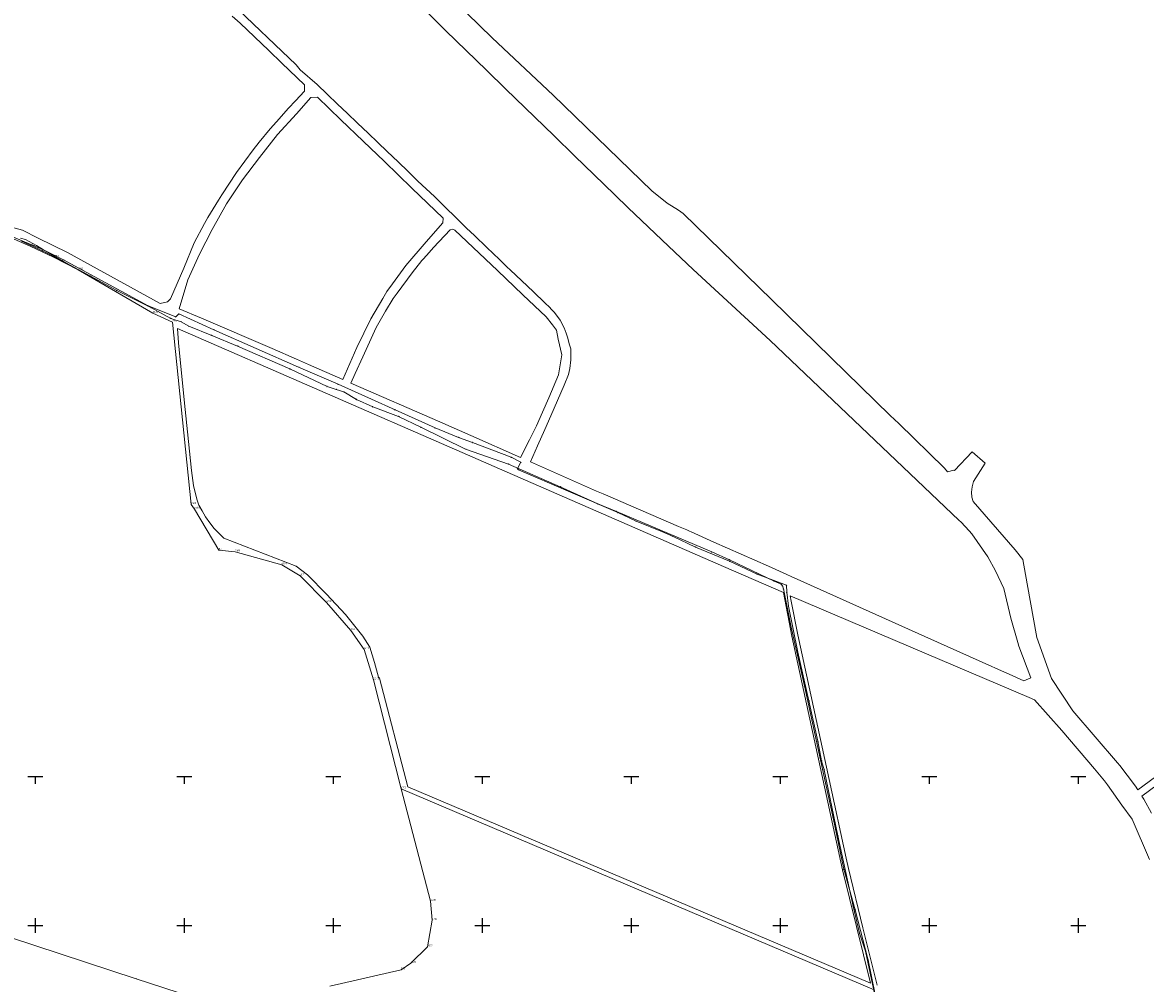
# Model space of a CAD drawing. Header units: metres. Extents: x 5548743 to 5556416, y 5707500 to 5714000.
# Tile 142 of 244: x 5553291 to 5554045, y 5711361 to 5712006. Entities that reach past the tile are written whole.
import ezdxf
from ezdxf.enums import TextEntityAlignment as Align

# ---------------------------------------------------------------- set-up
doc = ezdxf.new("R2010")
doc.units = ezdxf.units.M
doc.linetypes.add('219-1000', pattern=[0])
doc.layers.get('0').update_dxf_attribs({"color": 2, "lineweight": 5})
doc.styles.get("Standard").update_dxf_attribs({"font": 'Working1250', "width": 0.75})

# ---------------------------------------------------------------- blocks, each defined once
blk = doc.blocks.new('203')
at = {"linetype": 'Continuous', "lineweight": 0}
h = blk.add_hatch(color=0, dxfattribs=at)
edge = h.paths.add_edge_path()
edge.add_arc((0, 0), 0.09, 0, 360)
blk = doc.blocks.new('PIKIETAW1891')
at = {"color": 0}
blk.add_circle((0, 0), 0.09, dxfattribs=at)
blk = doc.blocks.new('RAMKA1000K')
at = {"color": 0}
for p, q in [((0, 495), (0, 500)), ((0, 500), (5, 500)), ((95, 500), (105, 500)), ((100, 495), (100, 500)), ((195, 500), (205, 500)), ((200, 495), (200, 500)), ((295, 500), (305, 500)), ((300, 495), (300, 500)), ((395, 500), (405, 500)), ((400, 495), (400, 500)), ((495, 500), (505, 500)), ((500, 495), (500, 500)), ((595, 500), (605, 500)), ((600, 495), (600, 500)), ((695, 500), (705, 500)), ((700, 495), (700, 500)), ((795, 500), (800, 500)), ((800, 495), (800, 500)), ((0, 395), (0, 405)), ((0, 400), (5, 400)), ((95, 400), (105, 400)), ((100, 395), (100, 405)), ((195, 400), (205, 400)), ((200, 395), (200, 405)), ((295, 400), (305, 400)), ((300, 395), (300, 405)), ((395, 400), (405, 400)), ((400, 395), (400, 405)), ((495, 400), (505, 400)), ((500, 395), (500, 405)), ((595, 400), (605, 400)), ((600, 395), (600, 405)), ((695, 400), (705, 400)), ((700, 395), (700, 405)), ((795, 400), (800, 400)), ((800, 395), (800, 405))]:
    blk.add_line(p, q, dxfattribs=at)

msp = doc.modelspace()

# ---------------------------------------------------------------- linework, layer by layer
at = {"layer": '218-kontur użytku gruntowego', "color": 3, "linetype": 'CONTINUOUS', "lineweight": 18, "flags": 128}
for points in [[(5553606.6, 5711995.4), (5553572.32, 5712029)], [(5553446.13, 5712004.88), (5553431.69, 5712018.72)], [(5553562.75, 5712012.84), (5553575.5, 5712000.18)], [(5553432.12, 5712010.07), (5553437.33, 5712005.39)], [(5553437.33, 5712005.39), (5553456.58, 5711986.93)], [(5553460.61, 5711991.08), (5553446.13, 5712004.88)], [(5553575.5, 5712000.18), (5553589.16, 5711986.95)], [(5553475.07, 5711977.35), (5553460.61, 5711991.08)], [(5553647.58, 5711957.05), (5553606.6, 5711995.4)], [(5553456.58, 5711986.93), (5553465.38, 5711978.51)], [(5553589.16, 5711986.95), (5553602.73, 5711973.71)], [(5553465.38, 5711978.51), (5553480.56, 5711963.96)], [(5553477.6, 5711973.98), (5553475.07, 5711977.35)], [(5553489.16, 5711964.13), (5553477.6, 5711973.98)], [(5553602.73, 5711973.71), (5553615.74, 5711961.09)], [(5553480.6, 5711959.76), (5553474.62, 5711953.28)], [(5553480.56, 5711963.96), (5553480.6, 5711959.76)], [(5553495.9, 5711957.62), (5553489.16, 5711964.13)], [(5553615.74, 5711961.09), (5553647.88, 5711929.92)], [(5553474.62, 5711953.28), (5553469.93, 5711948.18)], [(5553475.19, 5711944.57), (5553484.81, 5711955.47)], [(5553484.81, 5711955.47), (5553489.24, 5711955.58)], [(5553489.24, 5711955.58), (5553505.03, 5711940.45)], [(5553502.84, 5711950.92), (5553495.9, 5711957.62)], [(5553713.81, 5711892.73), (5553647.58, 5711957.05)], [(5553469.93, 5711948.18), (5553461.85, 5711939.17)], [(5553462.51, 5711930.7), (5553475.19, 5711944.57)], [(5553509.27, 5711944.81), (5553502.84, 5711950.92)], [(5553516.19, 5711938.24), (5553509.27, 5711944.81)], [(5553461.85, 5711939.17), (5553457.5, 5711934.31)], [(5553505.03, 5711940.45), (5553519.9, 5711926.21)], [(5553523.32, 5711931.42), (5553516.19, 5711938.24)], [(5553457.5, 5711934.31), (5553450.17, 5711925.38)], [(5553450.36, 5711915.23), (5553462.51, 5711930.7)], [(5553529.81, 5711925.21), (5553523.32, 5711931.42)], [(5553647.88, 5711929.92), (5553661.94, 5711916.18)], [(5553450.17, 5711925.38), (5553446.04, 5711920.37)], [(5553519.9, 5711926.21), (5553534.19, 5711912.45)], [(5553536.02, 5711919.27), (5553529.81, 5711925.21)], [(5553446.04, 5711920.37), (5553435.02, 5711905.01)], [(5553438.99, 5711900.22), (5553450.36, 5711915.23)], [(5553543.39, 5711912.25), (5553536.02, 5711919.27)], [(5553661.94, 5711916.18), (5553674.88, 5711903.69)], [(5553291.37, 5711866.35), (5553138.98, 5711907.89)], [(5553534.19, 5711912.45), (5553552.6, 5711894.72)], [(5553550.1, 5711905.8), (5553543.39, 5711912.25)], [(5553435.02, 5711905.01), (5553425.19, 5711890.23)], [(5553428.28, 5711884.03), (5553438.99, 5711900.22)], [(5553551.54, 5711904.42), (5553550.1, 5711905.8)], [(5553556.77, 5711899.41), (5553551.54, 5711904.42)], [(5553567.88, 5711889), (5553556.77, 5711899.41)], [(5553674.88, 5711903.69), (5553688.83, 5711890.12)], [(5553552.6, 5711894.72), (5553573.61, 5711874.42)], [(5553724.03, 5711884.53), (5553713.81, 5711892.73)], [(5553422.96, 5711886.56), (5553415.63, 5711874.93)], [(5553425.19, 5711890.23), (5553422.96, 5711886.56)], [(5553589.42, 5711867.78), (5553567.88, 5711889)], [(5553688.83, 5711890.12), (5553697.75, 5711881.41)], [(5553731.58, 5711879.96), (5553724.03, 5711884.53)], [(5553418.65, 5711866.93), (5553428.28, 5711884.03)], [(5553697.75, 5711881.41), (5553724.85, 5711855.67)], [(5553734.77, 5711877.71), (5553731.58, 5711879.96)], [(5553794.19, 5711819.77), (5553734.77, 5711877.71)], [(5553413.56, 5711870.92), (5553406.61, 5711857.88)], [(5553415.63, 5711874.93), (5553413.56, 5711870.92)], [(5553573.41, 5711871.43), (5553562.17, 5711858.5)], [(5553573.61, 5711874.42), (5553573.41, 5711871.43)], [(5553301.8, 5711861.14), (5553291.37, 5711866.35)], [(5553410.22, 5711850.24), (5553418.65, 5711866.93)], [(5553567.18, 5711854.75), (5553578.44, 5711866.69)], [(5553578.44, 5711866.69), (5553579.92, 5711867.06)], [(5553579.92, 5711867.06), (5553581.6, 5711866.49)], [(5553581.6, 5711866.49), (5553610.03, 5711839.46)], [(5553594.6, 5711862.8), (5553589.42, 5711867.78)], [(5553602.94, 5711854.79), (5553594.6, 5711862.8)], [(5553293.3, 5711860.14), (5553289.92, 5711861.03)], [(5553289.92, 5711861.03), (5553293.3, 5711860.14)], [(5553300.66, 5711856.22), (5553293.3, 5711860.14)], [(5553293.3, 5711860.14), (5553300.66, 5711856.22)], [(5553305.44, 5711853.24), (5553300.66, 5711856.22)], [(5553300.66, 5711856.22), (5553305.44, 5711853.24)], [(5553321.49, 5711851.5), (5553301.8, 5711861.14)], [(5553406.61, 5711857.88), (5553399.65, 5711840.87)], [(5553562.17, 5711858.5), (5553548.51, 5711842.79)], [(5553564.19, 5711851.5), (5553567.18, 5711854.75)], [(5553611.43, 5711846.68), (5553602.94, 5711854.79)], [(5553724.85, 5711855.67), (5553741.46, 5711839.97)], [(5553328.66, 5711839.83), (5553305.44, 5711853.24)], [(5553305.44, 5711853.24), (5553328.66, 5711839.83)], [(5553383.74, 5711817.16), (5553321.49, 5711851.5)], [(5553402.3, 5711833.02), (5553410.22, 5711850.24)], [(5553559.39, 5711846.07), (5553560.37, 5711847.18)], [(5553560.37, 5711847.18), (5553564.19, 5711851.5)], [(5553616.4, 5711841.93), (5553611.43, 5711846.68)], [(5553378.85, 5711810.83), (5553328.66, 5711839.83)], [(5553328.66, 5711839.83), (5553378.85, 5711810.83)], [(5553399.65, 5711840.87), (5553390.62, 5711820.36)], [(5553548.51, 5711842.79), (5553539.6, 5711830.45)], [(5553552.83, 5711837.89), (5553559.39, 5711846.07)], [(5553610.03, 5711839.46), (5553627.17, 5711823.15)], [(5553618.95, 5711839.56), (5553616.4, 5711841.93)], [(5553630.11, 5711829.13), (5553618.95, 5711839.56)], [(5553741.46, 5711839.97), (5553793.06, 5711792.47)], [(5553396.56, 5711813.74), (5553402.3, 5711833.02)], [(5553542.86, 5711824.26), (5553552.83, 5711837.89)], [(5553535.88, 5711825.28), (5553533.09, 5711820.55)], [(5553539.6, 5711830.45), (5553535.88, 5711825.28)], [(5553540.16, 5711820.58), (5553542.86, 5711824.26)], [(5553634.61, 5711824.8), (5553630.11, 5711829.13)], [(5553641.7, 5711818), (5553634.61, 5711824.8)], [(5553388.65, 5711818.35), (5553383.74, 5711817.16)], [(5553390.62, 5711820.36), (5553388.65, 5711818.35)], [(5553533.09, 5711820.55), (5553525.02, 5711806.85)], [(5553535.05, 5711812.06), (5553540.16, 5711820.58)], [(5553627.17, 5711823.15), (5553642.82, 5711808.23)], [(5553645.42, 5711814.35), (5553641.7, 5711818)], [(5553873.75, 5711742.17), (5553794.19, 5711819.77)], [(5553391.99, 5711804.7), (5553378.85, 5711810.83)], [(5553378.85, 5711810.83), (5553391.99, 5711804.7)], [(5553411.5, 5711807.34), (5553396.56, 5711813.74)], [(5553528.76, 5711801.05), (5553535.05, 5711812.06)], [(5553646.02, 5711813.75), (5553645.42, 5711814.35)], [(5553648.48, 5711811.28), (5553646.02, 5711813.75)], [(5553652.09, 5711806.11), (5553648.48, 5711811.28)], [(5553404.49, 5711682.31), (5553391.99, 5711804.7)], [(5553391.99, 5711804.7), (5553404.49, 5711682.31)], [(5553458.94, 5711787.02), (5553411.5, 5711807.34)], [(5553525.02, 5711806.85), (5553515.74, 5711787.83)], [(5553642.82, 5711808.23), (5553647.13, 5711802.9)], [(5553647.13, 5711802.9), (5553649.71, 5711799.3)], [(5553654.78, 5711800.96), (5553652.09, 5711806.11)], [(5553395.38, 5711800.42), (5553586.47, 5711717.22)], [(5553396.14, 5711790.83), (5553395.38, 5711800.42)], [(5553519.73, 5711781.57), (5553528.76, 5711801.05)], [(5553649.71, 5711799.3), (5553650.85, 5711793.38)], [(5553656.27, 5711797.41), (5553654.78, 5711800.96)], [(5553657.05, 5711794.73), (5553656.27, 5711797.41)], [(5553658.5, 5711789.59), (5553657.05, 5711794.73)], [(5553399.76, 5711752.72), (5553396.14, 5711790.83)], [(5553475.28, 5711779.88), (5553458.94, 5711787.02)], [(5553515.74, 5711787.83), (5553506.43, 5711766.27)], [(5553650.85, 5711793.38), (5553653.33, 5711782.76)], [(5553659.29, 5711786.8), (5553658.5, 5711789.59)], [(5553659.41, 5711779.52), (5553659.29, 5711786.8)], [(5553793.06, 5711792.47), (5553919.87, 5711671.97)], [(5553483.34, 5711776.35), (5553475.28, 5711779.88)], [(5553514.63, 5711770.19), (5553519.73, 5711781.57)], [(5553653.33, 5711782.76), (5553651.08, 5711769.28)], [(5553658.76, 5711773.63), (5553659.41, 5711779.52)], [(5553506.43, 5711766.27), (5553483.34, 5711776.35)], [(5553657.76, 5711769.59), (5553658.76, 5711773.63)], [(5553511.78, 5711763.82), (5553514.63, 5711770.19)], [(5553571.38, 5711737.88), (5553511.78, 5711763.82)], [(5553651.08, 5711769.28), (5553644.5, 5711753.99)], [(5553654.95, 5711762.39), (5553657.76, 5711769.59)], [(5553645.89, 5711741.85), (5553654.95, 5711762.39)], [(5553402.72, 5711724.77), (5553399.76, 5711752.72)], [(5553644.5, 5711753.99), (5553640.32, 5711744.38)], [(5553640.32, 5711744.38), (5553636.3, 5711735.14)], [(5553641.83, 5711732.64), (5553645.89, 5711741.85)], [(5553879.4, 5711736.7), (5553873.75, 5711742.17)], [(5553592.31, 5711728.67), (5553571.38, 5711737.88)], [(5553636.3, 5711735.14), (5553631.56, 5711725.7)], [(5553910.25, 5711706.89), (5553879.4, 5711736.7)], [(5553625.66, 5711713.98), (5553592.31, 5711728.67)], [(5553637.06, 5711721.69), (5553641.83, 5711732.64)], [(5553404.8, 5711705.19), (5553402.72, 5711724.77)], [(5553631.56, 5711725.7), (5553625.66, 5711713.98)], [(5553632.36, 5711710.92), (5553637.06, 5711721.69)], [(5553586.47, 5711717.22), (5553607.83, 5711707.92)], [(5553676.53, 5711691.45), (5553632.36, 5711710.92)], [(5553928.7, 5711717.65), (5553916.88, 5711705.32)], [(5553937.42, 5711710.17), (5553928.7, 5711717.65)], [(5553406.14, 5711695.17), (5553404.8, 5711705.19)], [(5553607.83, 5711707.92), (5553761.8, 5711640.88)], [(5553912.08, 5711704.29), (5553910.25, 5711706.89)], [(5553916.41, 5711705.34), (5553912.08, 5711704.29)], [(5553916.88, 5711705.32), (5553916.41, 5711705.34)], [(5553929.54, 5711697.78), (5553937.42, 5711710.17)], [(5553928.68, 5711694.25), (5553929.54, 5711697.78)], [(5553408.28, 5711685.94), (5553406.14, 5711695.17)], [(5553681.06, 5711689.5), (5553676.53, 5711691.45)], [(5553731.59, 5711667.73), (5553681.06, 5711689.5)], [(5553928.28, 5711690.64), (5553928.68, 5711694.25)], [(5553928.47, 5711687.23), (5553928.28, 5711690.64)], [(5553406.86, 5711679.38), (5553404.49, 5711682.31)], [(5553404.49, 5711682.31), (5553406.86, 5711679.38)], [(5553409.73, 5711681.89), (5553408.28, 5711685.94)], [(5553411.88, 5711678.09), (5553409.73, 5711681.89)], [(5553929.29, 5711684.49), (5553928.47, 5711687.23)], [(5553957.49, 5711652.04), (5553929.29, 5711684.49)], [(5553423.11, 5711651.83), (5553406.86, 5711679.38)], [(5553406.86, 5711679.38), (5553423.11, 5711651.83)], [(5553414.17, 5711674.22), (5553411.88, 5711678.09)], [(5553417.01, 5711670.1), (5553414.17, 5711674.22)], [(5553419.9, 5711666.35), (5553417.01, 5711670.1)], [(5553422.92, 5711663.5), (5553419.9, 5711666.35)], [(5553737.16, 5711665.33), (5553731.59, 5711667.73)], [(5553919.87, 5711671.97), (5553921.24, 5711670.52)], [(5553921.24, 5711670.52), (5553926.73, 5711664.7)], [(5553426.44, 5711659.73), (5553422.92, 5711663.5)], [(5553475.06, 5711640.97), (5553426.44, 5711659.73)], [(5553738.95, 5711664.55), (5553737.16, 5711665.33)], [(5553740.09, 5711664.04), (5553738.95, 5711664.55)], [(5553755.39, 5711657.24), (5553740.09, 5711664.04)], [(5553926.73, 5711664.7), (5553928.59, 5711662.72)], [(5553928.59, 5711662.72), (5553939.23, 5711647.19)], [(5553434.03, 5711650.62), (5553423.11, 5711651.83)], [(5553423.11, 5711651.83), (5553434.03, 5711650.62)], [(5553465.3, 5711641.83), (5553434.03, 5711650.62)], [(5553434.03, 5711650.62), (5553465.3, 5711641.83)], [(5553791.97, 5711640.99), (5553755.39, 5711657.24)], [(5553962.67, 5711645.52), (5553957.49, 5711652.04)], [(5553939.23, 5711647.19), (5553944.41, 5711637.96)], [(5553965.59, 5711629.2), (5553962.67, 5711645.52)], [(5553477.78, 5711634.55), (5553465.3, 5711641.83)], [(5553465.3, 5711641.83), (5553477.78, 5711634.55)], [(5553482.57, 5711635.2), (5553475.06, 5711640.97)], [(5553761.8, 5711640.88), (5553802.04, 5711623.35)], [(5553804.42, 5711635.46), (5553791.97, 5711640.99)], [(5553944.41, 5711637.96), (5553950.02, 5711625.99)], [(5553495.36, 5711616.6), (5553477.78, 5711634.55)], [(5553477.78, 5711634.55), (5553495.36, 5711616.6)], [(5553495.28, 5711622.21), (5553482.57, 5711635.2)], [(5553807.22, 5711634.1), (5553804.42, 5711635.46)], [(5553815.7, 5711630.31), (5553807.22, 5711634.1)], [(5553897.03, 5711593.89), (5553815.7, 5711630.31)], [(5553972.02, 5711593.27), (5553965.59, 5711629.2)], [(5553508.2, 5711608.62), (5553495.28, 5711622.21)], [(5553802.04, 5711623.35), (5553807.73, 5711594.17)], [(5553807.23, 5711617.66), (5553806.58, 5711621.03)], [(5553806.58, 5711621.03), (5553966.94, 5711552.99)], [(5553950.02, 5711625.99), (5553954.76, 5711606.19)], [(5553511.63, 5711597.86), (5553495.36, 5711616.6)], [(5553495.36, 5711616.6), (5553511.63, 5711597.86)], [(5553811.65, 5711594.97), (5553807.23, 5711617.66)], [(5553519.84, 5711594), (5553508.2, 5711608.62)], [(5553954.76, 5711606.19), (5553959.31, 5711589.93)], [(5553520.6, 5711585.06), (5553511.63, 5711597.86)], [(5553511.63, 5711597.86), (5553520.6, 5711585.06)], [(5553524.51, 5711586.73), (5553519.84, 5711594)], [(5553807.73, 5711594.17), (5553841.71, 5711437.28)], [(5553832.66, 5711497.97), (5553811.65, 5711594.97)], [(5553935.37, 5711576.72), (5553897.03, 5711593.89)], [(5553982.06, 5711565.69), (5553972.02, 5711593.27)], [(5553526.98, 5711564.82), (5553520.6, 5711585.06)], [(5553520.6, 5711585.06), (5553526.98, 5711564.82)], [(5553527.55, 5711576.37), (5553524.51, 5711586.73)], [(5553959.31, 5711589.93), (5553960.01, 5711587.42)], [(5553960.01, 5711587.42), (5553968.04, 5711566.2)], [(5553530.26, 5711566.58), (5553527.55, 5711576.37)], [(5553950.42, 5711569.98), (5553935.37, 5711576.72)], [(5553953.62, 5711568.55), (5553950.42, 5711569.98)], [(5553963.31, 5711564.22), (5553953.62, 5711568.55)], [(5553545.44, 5711491.62), (5553526.98, 5711564.82)], [(5553526.98, 5711564.82), (5553545.44, 5711491.62)], [(5553530.86, 5711565.83), (5553530.26, 5711566.58)], [(5553549.93, 5711493), (5553530.86, 5711565.83)], [(5553968.04, 5711566.2), (5553963.31, 5711564.22)], [(5553996.18, 5711543.92), (5553982.06, 5711565.69)], [(5553966.94, 5711552.99), (5553970.62, 5711551.46)], [(5553970.62, 5711551.46), (5553979.62, 5711541.2)], [(5553979.62, 5711541.2), (5553988.95, 5711530.85)], [(5554026.26, 5711509.03), (5553996.18, 5711543.92)], [(5553988.95, 5711530.85), (5554010.74, 5711505.04)], [(5554027.78, 5711507.28), (5554026.26, 5711509.03)], [(5554010.74, 5711505.04), (5554017.52, 5711497.01)], [(5554032.72, 5711500.87), (5554027.78, 5711507.28)], [(5554038.39, 5711493.5), (5554032.72, 5711500.87)], [(5554055.98, 5711502.76), (5554039.91, 5711491.05)], [(5553860.42, 5711361.28), (5553549.93, 5711493)], [(5553844.09, 5711445.19), (5553832.66, 5711497.97)], [(5554017.52, 5711497.01), (5554019.51, 5711494.27)], [(5554019.51, 5711494.27), (5554029.24, 5711480.78)], [(5554039.91, 5711491.05), (5554038.39, 5711493.5)], [(5554042.52, 5711486.84), (5554052.98, 5711494.43)], [(5553565.27, 5711416.33), (5553545.44, 5711491.62)], [(5553545.44, 5711491.62), (5553862.88, 5711356.9)], [(5554043.86, 5711484.67), (5554042.52, 5711486.84)], [(5554029.24, 5711480.78), (5554036.02, 5711471.4)], [(5554049.11, 5711475.37), (5554043.86, 5711484.67)], [(5554036.02, 5711471.4), (5554047.73, 5711444.32)], [(5553845.61, 5711438.18), (5553844.09, 5711445.19)], [(5553841.71, 5711437.28), (5553860.42, 5711361.28)], [(5553855.37, 5711398.52), (5553845.61, 5711438.18)], [(5553566.27, 5711403.6), (5553565.27, 5711416.33)], [(5553563.15, 5711385.66), (5553566.27, 5711403.6)], [(5553863.32, 5711366.21), (5553855.37, 5711398.52)], [(5553551.89, 5711374.79), (5553563.15, 5711385.66)], [(5553545.5, 5711370.36), (5553551.89, 5711374.79)], [(5553497.69, 5711359.36), (5553545.5, 5711370.36)], [(5553864.85, 5711360.01), (5553863.32, 5711366.21)]]:
    msp.add_lwpolyline(points, dxfattribs=at)
at = {"layer": '219-działka ewidencyjna', "color": 7, "linetype": '219-1000', "lineweight": 18, "flags": 128}
for points in [[(5553285.84, 5711860.44), (5553296.51, 5711855.8)], [(5553296.51, 5711855.8), (5553312.06, 5711848.26)], [(5553328.66, 5711839.83), (5553312.06, 5711848.26)], [(5553378.85, 5711810.83), (5553328.66, 5711839.83)], [(5553378.85, 5711810.83), (5553391.99, 5711804.7)], [(5553391.99, 5711804.7), (5553404.49, 5711682.31)], [(5553404.49, 5711682.31), (5553406.86, 5711679.38)], [(5553406.86, 5711679.38), (5553423.11, 5711651.83)], [(5553423.11, 5711651.83), (5553434.03, 5711650.62)], [(5553434.03, 5711650.62), (5553465.3, 5711641.83)], [(5553465.3, 5711641.83), (5553477.78, 5711634.55)], [(5553477.78, 5711634.55), (5553495.36, 5711616.6)], [(5553495.36, 5711616.6), (5553511.63, 5711597.86)], [(5553511.63, 5711597.86), (5553520.6, 5711585.06)], [(5553520.6, 5711585.06), (5553526.98, 5711564.82)], [(5553526.98, 5711564.82), (5553545.44, 5711491.62)], [(5553545.44, 5711491.62), (5553565.27, 5711416.33)], [(5553565.27, 5711416.33), (5553566.27, 5711403.6)], [(5553563.15, 5711385.66), (5553566.27, 5711403.6)], [(5553551.89, 5711374.79), (5553563.15, 5711385.66)], [(5553545.5, 5711370.36), (5553551.89, 5711374.79)], [(5553497.69, 5711359.36), (5553545.5, 5711370.36)]]:
    msp.add_lwpolyline(points, dxfattribs=at)
at = {"layer": 'przewód telekomunikacyjny podziemny', "color": 30, "linetype": 'CONTINUOUS', "lineweight": 18, "flags": 128}
for points in [[(5553281.02, 5711863.46), (5553305.44, 5711853.24), (5553318.85, 5711846.6), (5553375.57, 5711815.69), (5553394.15, 5711808.28), (5553396.35, 5711810.28), (5553419.81, 5711799.6), (5553476.59, 5711774.6), (5553503.16, 5711763.06), (5553563.83, 5711735.83), (5553568.2, 5711733.8), (5553584.06, 5711727.44), (5553593.32, 5711724), (5553619.4, 5711714.1), (5553625.74, 5711710.78), (5553623.58, 5711706.63), (5553624.18, 5711705.76), (5553690.87, 5711677.03), (5553703.21, 5711671.15), (5553720.9, 5711664.11), (5553728.03, 5711660.86), (5553742.99, 5711653.87), (5553765.82, 5711644.39), (5553784.32, 5711635.68), (5553804.14, 5711628.19), (5553804.37, 5711623.55), (5553805.52, 5711614.19), (5553811.82, 5711583.36), (5553819.18, 5711550.65), (5553825.1, 5711523.59), (5553827.49, 5711510.5), (5553829.29, 5711504.44), (5553838.5, 5711460.12), (5553848.83, 5711413.01), (5553853.06, 5711394.85), (5553857.2, 5711382.77), (5553865.68, 5711342.74)], [(5553863.69, 5711353.69), (5553858.83, 5711376.79), (5553850.15, 5711410.54), (5553842.52, 5711437.69), (5553835.41, 5711472.26), (5553828.74, 5711502.85), (5553816.14, 5711560.72), (5553807.41, 5711598.94), (5553802.13, 5711625.75), (5553801.51, 5711627.8), (5553800.56, 5711628.94), (5553795.74, 5711631.09), (5553765.91, 5711645.33), (5553753.96, 5711650.6), (5553690.05, 5711677.68), (5553677.52, 5711682.76), (5553652.26, 5711694.34), (5553617.46, 5711709.53), (5553588.65, 5711719.62), (5553558.78, 5711734.25), (5553543.77, 5711741.5), (5553526.37, 5711747.92), (5553515.54, 5711752.81), (5553507, 5711757.89), (5553501.9, 5711759.66), (5553495.76, 5711761.56), (5553470.85, 5711773.36), (5553435.73, 5711788.73), (5553418.33, 5711795.87), (5553402.97, 5711801.98), (5553397.82, 5711805.04), (5553390.84, 5711807.27), (5553377.5, 5711814.55), (5553354.68, 5711825.93), (5553336.95, 5711835.64), (5553318.01, 5711845.92), (5553304.79, 5711852.62), (5553290.66, 5711859.06)]]:
    msp.add_lwpolyline(points, dxfattribs=at)
at = {"layer": 'woda stojąca', "color": 141, "linetype": 'CONTINUOUS', "lineweight": 18, "flags": 128}
msp.add_lwpolyline([(5553255.98, 5711234.41), (5553280.16, 5711228.04), (5553321.66, 5711224.4), (5553364.46, 5711213.83), (5553373.19, 5711209.02), (5553384.6, 5711204.77), (5553390.94, 5711206.54), (5553456.17, 5711329.11), (5553458.72, 5711335.17), (5553443.19, 5711339.66), (5553367.63, 5711364.25), (5553248.32, 5711403.34), (5553220.8, 5711315.66), (5553204.11, 5711262.54)], close=True, dxfattribs=at)

# ---------------------------------------------------------------- block references
at = {"layer": '203-punkt graniczny', "color": 7, "linetype": 'CONTINUOUS', "lineweight": 18}
for p in [(5553296.51, 5711855.8), (5553312.06, 5711848.26), (5553328.66, 5711839.83), (5553378.85, 5711810.83), (5553391.99, 5711804.7), (5553404.49, 5711682.31), (5553406.86, 5711679.38), (5553423.11, 5711651.83), (5553434.03, 5711650.62), (5553465.3, 5711641.83), (5553477.78, 5711634.55), (5553495.36, 5711616.6), (5553511.63, 5711597.86), (5553520.6, 5711585.06), (5553526.98, 5711564.82), (5553545.44, 5711491.62), (5553565.27, 5711416.33), (5553566.27, 5711403.6), (5553563.15, 5711385.66), (5553551.89, 5711374.79), (5553545.5, 5711370.36)]:
    msp.add_blockref('203', p, dxfattribs=at)
at = {"layer": 'Punkt roboczy BDOT GESUT K1', "color": 6, "linetype": 'CONTINUOUS', "lineweight": 18}
for p in [(5553304.79, 5711852.62), (5553305.44, 5711853.24), (5553318.85, 5711846.6), (5553318.01, 5711845.92), (5553336.95, 5711835.64), (5553354.68, 5711825.93), (5553375.57, 5711815.69), (5553377.5, 5711814.55), (5553396.35, 5711810.28), (5553390.84, 5711807.27), (5553394.15, 5711808.28), (5553397.82, 5711805.04), (5553402.97, 5711801.98), (5553418.33, 5711795.87), (5553419.81, 5711799.6), (5553435.73, 5711788.73), (5553470.85, 5711773.36), (5553476.59, 5711774.6), (5553495.76, 5711761.56), (5553501.9, 5711759.66), (5553503.16, 5711763.06), (5553507, 5711757.89), (5553515.54, 5711752.81), (5553526.37, 5711747.92), (5553543.77, 5711741.5), (5553558.78, 5711734.25), (5553563.83, 5711735.83), (5553568.2, 5711733.8), (5553584.06, 5711727.44), (5553588.65, 5711719.62), (5553593.32, 5711724), (5553619.4, 5711714.1), (5553625.74, 5711710.78), (5553617.46, 5711709.53), (5553623.58, 5711706.63), (5553624.18, 5711705.76), (5553652.26, 5711694.34), (5553677.52, 5711682.76), (5553690.05, 5711677.68), (5553690.87, 5711677.03), (5553703.21, 5711671.15), (5553720.9, 5711664.11), (5553728.03, 5711660.86), (5553742.99, 5711653.87), (5553753.96, 5711650.6), (5553765.82, 5711644.39), (5553765.91, 5711645.33), (5553784.32, 5711635.68), (5553795.74, 5711631.09), (5553800.56, 5711628.94), (5553804.14, 5711628.19), (5553801.51, 5711627.8), (5553802.13, 5711625.75), (5553804.37, 5711623.55), (5553805.52, 5711614.19), (5553807.41, 5711598.94), (5553811.82, 5711583.36), (5553816.14, 5711560.72), (5553819.18, 5711550.65), (5553825.1, 5711523.59), (5553827.49, 5711510.5), (5553828.74, 5711502.85), (5553829.29, 5711504.44), (5553835.41, 5711472.26), (5553838.5, 5711460.12), (5553842.52, 5711437.69), (5553848.83, 5711413.01), (5553850.15, 5711410.54), (5553853.06, 5711394.85), (5553857.2, 5711382.77), (5553858.83, 5711376.79), (5553367.63, 5711364.25)]:
    msp.add_blockref('PIKIETAW1891', p, dxfattribs=at)
at = {"layer": 'Wstawianie ramki sekcyjnej z opisem', "color": 7, "linetype": 'CONTINUOUS', "lineweight": 13}
for p in [(5552800, 5711000), (5552800, 5711000), (5552800, 5711000), (5552800, 5711000), (5553600, 5711000), (5553600, 5711000), (5553600, 5711000), (5553600, 5711000)]:
    msp.add_blockref('RAMKA1000K', p, dxfattribs=at)

# ---------------------------------------------------------------- texts
at = {"layer": '203-punkt graniczny-Atr103', "color": 7, "width": 0.9}
for s, p in [('7935', (5553296.51, 5711855.8)), ('7935', (5553296.51, 5711855.8)), ('7934', (5553312.06, 5711848.26)), ('7934', (5553312.06, 5711848.26)), ('7933', (5553328.66, 5711839.83)), ('7933', (5553328.66, 5711839.83)), ('3130', (5553378.85, 5711810.83)), ('3130', (5553378.85, 5711810.83)), ('2277', (5553391.99, 5711804.7)), ('2277', (5553391.99, 5711804.7)), ('7365', (5553404.49, 5711682.31)), ('7365', (5553404.49, 5711682.31)), ('5565', (5553406.86, 5711679.38)), ('5565', (5553406.86, 5711679.38)), ('85', (5553423.11, 5711651.83)), ('85', (5553423.11, 5711651.83)), ('2986', (5553434.03, 5711650.62)), ('2986', (5553434.03, 5711650.62)), ('6021', (5553465.3, 5711641.83)), ('6021', (5553465.3, 5711641.83)), ('207', (5553477.78, 5711634.55)), ('207', (5553477.78, 5711634.55)), ('6702', (5553495.36, 5711616.6)), ('6702', (5553495.36, 5711616.6)), ('334', (5553511.63, 5711597.86)), ('334', (5553511.63, 5711597.86)), ('5412', (5553520.6, 5711585.06)), ('5412', (5553520.6, 5711585.06)), ('2271', (5553526.98, 5711564.82)), ('2271', (5553526.98, 5711564.82)), ('1799', (5553545.44, 5711491.62)), ('1799', (5553545.44, 5711491.62)), ('2149', (5553565.27, 5711416.33)), ('2149', (5553565.27, 5711416.33)), ('4746', (5553566.27, 5711403.6)), ('4746', (5553566.27, 5711403.6)), ('5672', (5553563.15, 5711385.66)), ('5672', (5553563.15, 5711385.66)), ('535', (5553545.5, 5711370.36)), ('535', (5553545.5, 5711370.36)), ('7431', (5553551.89, 5711374.79)), ('7431', (5553551.89, 5711374.79))]:
    msp.add_text(s, height=1.125, dxfattribs=at).set_placement(p, align=Align.BOTTOM_LEFT)
at = {"layer": 'przewód telekomunikacyjny podziemny-Atr1', "color": 30, "width": 0.9}
msp.add_text('tD', height=1.125, rotation=334.514, dxfattribs=at).set_placement((5553540.35, 5711746.37), align=Align.MIDDLE_LEFT)

doc.saveas('drawing.dxf')
